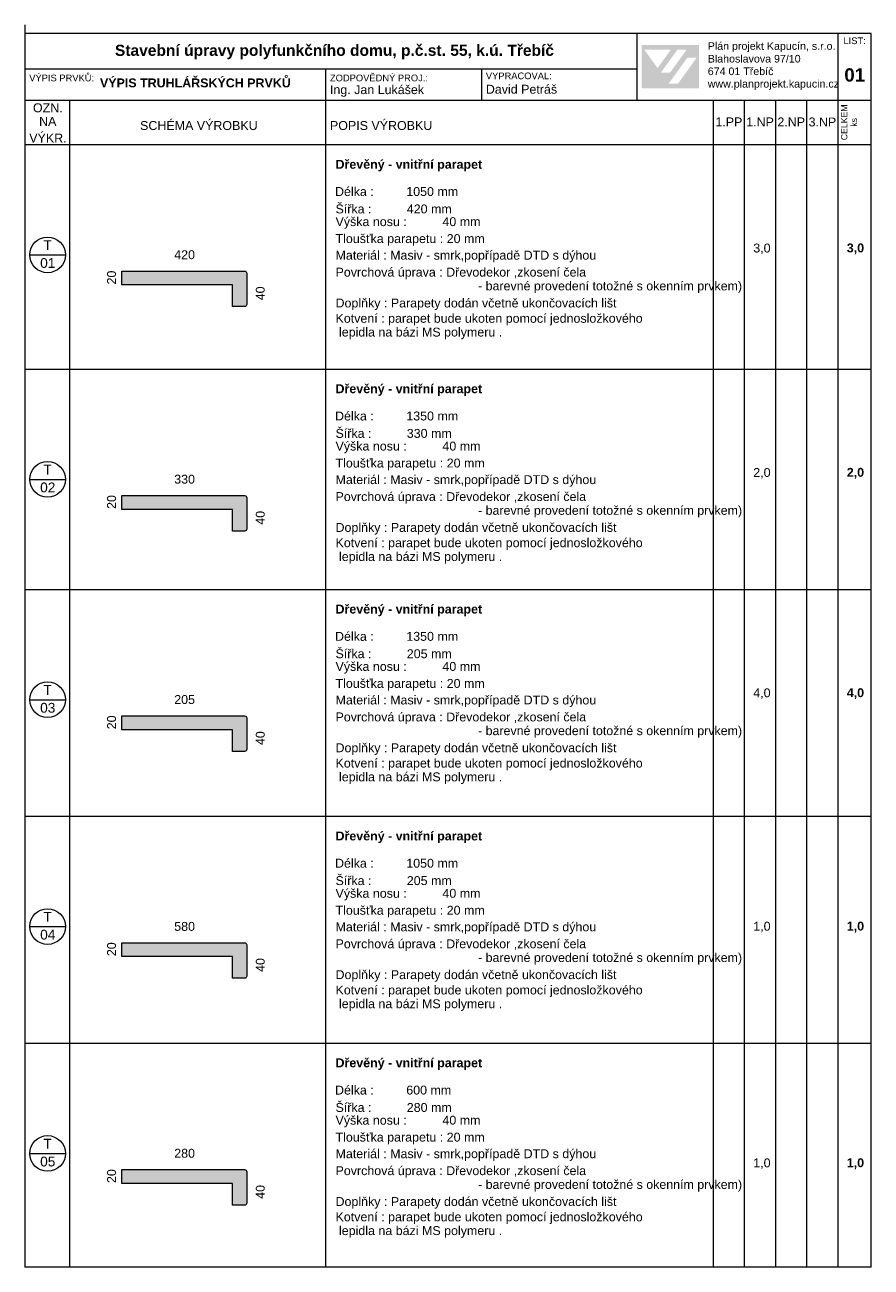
# Model space of a CAD drawing. Header units: millimetres. Extents: x 15381 to 191117, y -190522 to 367005.
# Tile 6 of 71: x 67117 to 86117, y -82148 to -54251. Entities that reach past the tile are written whole.
import ezdxf

# ---------------------------------------------------------------- set-up
doc = ezdxf.new("R2010")
doc.units = ezdxf.units.MM
doc.header["$MEASUREMENT"] = 0
doc.layers.add('Konstrukce - nosné', color=7, linetype='Continuous')
doc.styles.add('GENEROVANÝ_STYL_1', font='txt')
doc.styles.add('GENEROVANÝ_STYL_2', font='txt')

msp = doc.modelspace()

# ---------------------------------------------------------------- hatches: boundary and pattern name
at = {"linetype": 'Continuous', "lineweight": 13}
h = msp.add_hatch(color=1, dxfattribs=at)
h.paths.add_polyline_path([(80965.1, -55680.1), (82255.5, -55680.1), (82255.5, -54706.5), (80965.1, -54706.5)])
h.paths.add_polyline_path([(81024.4, -54809.6), (81619.5, -54810.6), (81322.2, -55221.8)], flags=0)
h.paths.add_polyline_path([(81394.9, -55326.5), (81768.7, -54809), (81974.3, -54809), (81600.4, -55327.5)], flags=0)
h.paths.add_polyline_path([(81781.2, -55570.2), (81571.6, -55570.2), (81994.1, -54984.7), (82203.6, -54984.7)], flags=0)
at = {"layer": 'Konstrukce - nosné', "linetype": 'Continuous', "lineweight": 0, "true_color": 0xead1c2}
for points in [[(69291.8, -60092), (69291.8, -59780.4), (71780.8, -59780.4), (72048.6, -59780.4, -0.4142136), (72098.6, -59830.4), (72098.6, -60528.8, -0.4142136), (72048.6, -60578.8), (71780.8, -60578.8), (71780.8, -60092)], [(69291.8, -65132), (69291.8, -64820.4), (71780.8, -64820.4), (72048.6, -64820.4, -0.4142136), (72098.6, -64870.4), (72098.6, -65568.8, -0.4142136), (72048.6, -65618.8), (71780.8, -65618.8), (71780.8, -65132)], [(69291.8, -70080.3), (69291.8, -69768.7), (71780.8, -69768.7), (72048.6, -69768.7, -0.4142136), (72098.6, -69818.7), (72098.6, -70517.1, -0.4142136), (72048.6, -70567.1), (71780.8, -70567.1), (71780.8, -70080.3)], [(69291.8, -75174.8), (69291.8, -74863.2), (71780.8, -74863.2), (72048.6, -74863.2, -0.4142136), (72098.6, -74913.2), (72098.6, -75611.7, -0.4142136), (72048.6, -75661.7), (71780.8, -75661.7), (71780.8, -75174.8)], [(69291.8, -80269.4), (69291.8, -79957.8), (71780.8, -79957.8), (72048.6, -79957.8, -0.4142136), (72098.6, -80007.8), (72098.6, -80706.2, -0.4142136), (72048.6, -80756.2), (71780.8, -80756.2), (71780.8, -80269.4)]]:
    msp.add_hatch(color=254, dxfattribs=at).paths.add_polyline_path(points)

# ---------------------------------------------------------------- linework, layer by layer
at = {"color": 7, "linetype": 'Continuous', "lineweight": 20}
for p, q in [((67117.4, -54250.9), (67117.4, -82148.1)), ((86117.4, -54448.1), (67117.4, -54448.1)), ((80867.4, -55948.1), (80867.4, -54448.1)), ((85367.4, -54448.1), (85367.4, -55948.1)), ((86117.4, -82148.1), (86117.4, -54448.1)), ((80867.4, -55248.1), (67117.4, -55248.1)), ((73867.4, -55248.1), (73867.4, -55948.1)), ((77367.4, -55248.1), (77367.4, -55948.1)), ((86117.4, -55948.1), (67117.4, -55948.1)), ((68117.4, -55948.1), (68117.4, -56948.1)), ((73867.4, -55948.1), (73867.4, -56948.1)), ((82567.4, -55948.1), (82567.4, -56948.1)), ((83267.4, -55948.1), (83267.4, -56948.1)), ((83967.4, -55948.1), (83967.4, -56948.1)), ((84667.4, -55948.1), (84667.4, -56948.1)), ((85367.4, -55948.1), (85367.4, -56948.1)), ((68117.4, -56750.9), (68117.4, -82148.1)), ((73867.4, -56750.9), (73867.4, -61988.1)), ((85367.4, -56750.9), (85367.4, -61988.1)), ((83567.4, -56948.1), (67117.4, -56948.1)), ((82567.4, -56948.1), (82567.4, -82148.1)), ((83267.4, -56948.1), (83267.4, -82148.1)), ((86117.4, -56948.1), (83567.4, -56948.1)), ((83967.4, -56948.1), (83967.4, -82148.1)), ((84667.4, -56948.1), (84667.4, -82148.1)), ((67228, -59417.2), (68028, -59417.2)), ((86117.4, -61988.1), (67117.4, -61988.1)), ((73867.4, -61988.1), (73867.4, -82148.1)), ((85367.4, -61988.1), (85367.4, -70216.6)), ((67228, -64457.2), (68028, -64457.2)), ((86117.4, -66936.4), (67117.4, -66936.4)), ((67228, -69405.5), (68028, -69405.5)), ((85367.4, -70216.6), (85367.4, -82148.1)), ((86117.4, -72030.9), (67117.4, -72030.9)), ((67228, -74500.1), (68028, -74500.1)), ((86117.4, -77125.5), (67117.4, -77125.5)), ((67228, -79594.6), (68028, -79594.6)), ((86117.4, -82148.1), (67117.4, -82148.1))]:
    msp.add_line(p, q, dxfattribs=at)
for centre in [(67628, -59417.2), (67628, -64457.2), (67628, -69405.5), (67628, -74500.1), (67628, -79594.6)]:
    msp.add_circle(centre, 400, dxfattribs=at)
at = {"layer": 'Konstrukce - nosné', "color": 7, "linetype": 'Continuous', "lineweight": 13, "flags": 128}
for points in [[(69291.8, -60092), (69291.8, -59780.4), (71780.8, -59780.4), (72048.6, -59780.4, -0.4142136), (72098.6, -59830.4), (72098.6, -60528.8, -0.4142136), (72048.6, -60578.8), (71780.8, -60578.8), (71780.8, -60092)], [(69291.8, -65132), (69291.8, -64820.4), (71780.8, -64820.4), (72048.6, -64820.4, -0.4142136), (72098.6, -64870.4), (72098.6, -65568.8, -0.4142136), (72048.6, -65618.8), (71780.8, -65618.8), (71780.8, -65132)], [(69291.8, -70080.3), (69291.8, -69768.7), (71780.8, -69768.7), (72048.6, -69768.7, -0.4142136), (72098.6, -69818.7), (72098.6, -70517.1, -0.4142136), (72048.6, -70567.1), (71780.8, -70567.1), (71780.8, -70080.3)], [(69291.8, -75174.8), (69291.8, -74863.2), (71780.8, -74863.2), (72048.6, -74863.2, -0.4142136), (72098.6, -74913.2), (72098.6, -75611.7, -0.4142136), (72048.6, -75661.7), (71780.8, -75661.7), (71780.8, -75174.8)], [(69291.8, -80269.4), (69291.8, -79957.8), (71780.8, -79957.8), (72048.6, -79957.8, -0.4142136), (72098.6, -80007.8), (72098.6, -80706.2, -0.4142136), (72048.6, -80756.2), (71780.8, -80756.2), (71780.8, -80269.4)]]:
    msp.add_lwpolyline(points, format="xyb", close=True, dxfattribs=at)

# ---------------------------------------------------------------- texts
at = {"color": 7, "linetype": 'Continuous', "lineweight": 20, "attachment_point": 7}
for s, insert, char_height, style in [('\\A1;{\\pql;\\fArial|b0|i0|c238|p38;Plán projekt Kapucín, s.r.o.}', (82449.6, -54863.5), 171, 'GENEROVANÝ_STYL_1'), ('\\A1;{\\pql;\\fArial|b0|i0|c238|p38;LIST:}', (85495.5, -54686.1), 150, 'GENEROVANÝ_STYL_1'), ('\\A1;{\\pql;\\fArial|b1|i0|c238|p38;Stavební úpravy polyfunkčního domu, p.č.st. 55, k.ú. Třebíč}', (69139.9, -55022.5), 250, 'GENEROVANÝ_STYL_2'), ('\\A1;{\\pql;\\fArial|b0|i0|c238|p38;Blahoslavova 97/10}', (82449.6, -55099.5), 171, 'GENEROVANÝ_STYL_1'), ('\\A1;{\\pql;\\fArial|b0|i0|c238|p38;674 01 Třebíč}', (82449.6, -55381.8), 171, 'GENEROVANÝ_STYL_1'), ('\\A1;{\\pql;\\fArial|b1|i0|c238|p38;01}', (85514.7, -55530.2), 300, 'GENEROVANÝ_STYL_2'), ('\\A1;{\\pql;\\fArial|b0|i0|c238|p38;VÝPIS PRVKŮ:}', (67216.5, -55520.8), 150, 'GENEROVANÝ_STYL_1'), ('\\A1;{\\pql;\\fArial|b1|i0|c238|p38;VÝPIS TRUHLÁŘSKÝCH PRVKŮ}', (68803.3, -55657), 200, 'GENEROVANÝ_STYL_2'), ('\\A1;{\\pql;\\fArial|b0|i0|c238|p38;ZODPOVĚDNÝ PROJ.:}', (73967.4, -55520.8), 150, 'GENEROVANÝ_STYL_1'), ('\\A1;{\\pql;\\fArial|b0|i0|c238|p38;VYPRACOVAL:}', (77467.4, -55473.4), 150, 'GENEROVANÝ_STYL_1'), ('\\A1;{\\pql;\\fArial|b0|i0|c238|p38;Ing. Jan Lukášek}', (73967.4, -55866.3), 200, 'GENEROVANÝ_STYL_1'), ('\\A1;{\\pql;\\fArial|b0|i0|c238|p38;David Petráš}', (77467.4, -55799.6), 200, 'GENEROVANÝ_STYL_1'), ('\\A1;{\\pql;\\fArial|b0|i0|c238|p38;www.planprojekt.kapucin.cz}', (82449.6, -55710.7), 171, 'GENEROVANÝ_STYL_1'), ('\\A1;{\\pql;\\fArial|b0|i0|c238|p38;OZN.}', (67299.7, -56216.7), 200, 'GENEROVANÝ_STYL_1'), ('\\A1;{\\pql;\\fArial|b0|i0|c238|p38;NA}', (67437.8, -56519.2), 200, 'GENEROVANÝ_STYL_1'), ('\\A1;{\\pql;\\fArial|b0|i0|c238|p38;SCHÉMA VÝROBKU}', (69705.1, -56614.1), 200, 'GENEROVANÝ_STYL_1'), ('\\A1;{\\pql;\\fArial|b0|i0|c238|p38;POPIS VÝROBKU}', (73967.4, -56614.1), 200, 'GENEROVANÝ_STYL_1'), ('\\A1;{\\pql;\\fArial|b0|i0|c238|p38;1.PP}', (82620.3, -56531), 200, 'GENEROVANÝ_STYL_1'), ('\\A1;{\\pql;\\fArial|b0|i0|c238|p38;1.NP}', (83312.9, -56531), 200, 'GENEROVANÝ_STYL_1'), ('\\A1;{\\pql;\\fArial|b0|i0|c238|p38;2.NP}', (84012.9, -56531), 200, 'GENEROVANÝ_STYL_1'), ('\\A1;{\\pql;\\fArial|b0|i0|c238|p38;3\\fArial|b0|i0|c238|p38;.NP}', (84712.9, -56534.4), 200, 'GENEROVANÝ_STYL_1'), ('\\A1;{\\pql;\\fArial|b0|i0|c238|p38;VÝKR.}', (67216.5, -56893.5), 200, 'GENEROVANÝ_STYL_1'), ('\\A1;{\\pql;\\fArial|b1|i0|c238|p38;Dřevěný \\fArial|b1|i0|c238|p38;- vnitřní \\fArial|b1|i0|c238|p38;parapet }', (74092.3, -57542.7), 200, 'GENEROVANÝ_STYL_2'), ('\\A1;{\\pql;\\fArial|b0|i0|c238|p38;Délka : ^I1\\fArial|b0|i0|c238|p38;05\\fArial|b0|i0|c238|p38;0 mm}', (74080.8, -58097.2), 200, 'GENEROVANÝ_STYL_1'), ('\\A1;{\\pql;\\fArial|b0|i0|c238|p38;Šířka : ^I\\fArial|b0|i0|c238|p38;42\\fArial|b0|i0|c238|p38;0 mm}', (74092.3, -58487.7), 200, 'GENEROVANÝ_STYL_1'), ('\\A1;{\\pql;\\fArial|b0|i0|c238|p38;Výška nosu\\fArial|b0|i0|c238|p38; : ^I\\fArial|b0|i0|c238|p38;40\\fArial|b0|i0|c238|p38; mm}', (74092.3, -58830.5), 200, 'GENEROVANÝ_STYL_1'), ('\\A1;{\\pql;\\fArial|b0|i0|c238|p38;T}', (67534.4, -59308.4), 220, 'GENEROVANÝ_STYL_1'), ('\\A1;{\\pql;\\fArial|b0|i0|c238|p38;Tloušťka parapetu : 2\\fArial|b0|i0|c238|p38;0\\fArial|b0|i0|c238|p38; mm}', (74092.3, -59211.4), 200, 'GENEROVANÝ_STYL_1'), ('\\A1;{\\pql;\\fArial|b0|i0|c238|p38;420}', (70470.9, -59516.1), 200, 'GENEROVANÝ_STYL_1'), ('\\A1;{\\pql;\\fArial|b0|i0|c238|p38;Materiál : \\fArial|b0|i0|c238|p38;Masiv - smrk,popřípadě \\fArial|b0|i0|c238|p38;DTD \\fArial|b0|i0|c238|p38;s dýhou}', (74092.3, -59583.7), 200, 'GENEROVANÝ_STYL_1'), ('\\A1;{\\pql;\\fArial|b0|i0|c238|p38;3\\fArial|b0|i0|c238|p38;,0}', (83470.9, -59400), 200, 'GENEROVANÝ_STYL_1'), ('\\A1;{\\pql;\\fArial|b1|i0|c238|p38;3\\fArial|b1|i0|c238|p38;,0}', (85570.7, -59404.8), 200, 'GENEROVANÝ_STYL_2'), ('\\A1;{\\pql;\\fArial|b0|i0|c238|p38;01}', (67461, -59711.9), 220, 'GENEROVANÝ_STYL_1'), ('\\A1;{\\pql;\\fArial|b0|i0|c238|p38;Doplňky :\\fArial|b0|i0|c238|p38; \\fArial|b0|i0|c238|p38;\\H0.997497x;Parapety dodán včetně ukončovacích lišt}', (74092.3, -60657.4), 200, 'GENEROVANÝ_STYL_1'), ('\\A1;{\\pql;\\fArial|b1|i0|c238|p38;Dřevěný \\fArial|b1|i0|c238|p38;- vnitřní \\fArial|b1|i0|c238|p38;parapet }', (74092.3, -62582.7), 200, 'GENEROVANÝ_STYL_2'), ('\\A1;{\\pql;\\fArial|b0|i0|c238|p38;Délka : ^I1\\fArial|b0|i0|c238|p38;3\\fArial|b0|i0|c238|p38;50 mm}', (74080.8, -63137.3), 200, 'GENEROVANÝ_STYL_1'), ('\\A1;{\\pql;\\fArial|b0|i0|c238|p38;Šířka : ^I\\fArial|b0|i0|c238|p38;33\\fArial|b0|i0|c238|p38;0 mm}', (74092.3, -63527.9), 200, 'GENEROVANÝ_STYL_1'), ('\\A1;{\\pql;\\fArial|b0|i0|c238|p38;Výška nosu\\fArial|b0|i0|c238|p38; : ^I\\fArial|b0|i0|c238|p38;40\\fArial|b0|i0|c238|p38; mm}', (74092.3, -63870.5), 200, 'GENEROVANÝ_STYL_1'), ('\\A1;{\\pql;\\fArial|b0|i0|c238|p38;T}', (67534.4, -64348.4), 220, 'GENEROVANÝ_STYL_1'), ('\\A1;{\\pql;\\fArial|b0|i0|c238|p38;Tloušťka parapetu : 2\\fArial|b0|i0|c238|p38;0\\fArial|b0|i0|c238|p38; mm}', (74092.3, -64251.4), 200, 'GENEROVANÝ_STYL_1'), ('\\A1;{\\pql;\\fArial|b0|i0|c238|p38;33\\fArial|b0|i0|c238|p38;0}', (70470.9, -64556.2), 200, 'GENEROVANÝ_STYL_1'), ('\\A1;{\\pql;\\fArial|b0|i0|c238|p38;Materiál : \\fArial|b0|i0|c238|p38;Masiv - smrk,popřípadě \\fArial|b0|i0|c238|p38;DTD \\fArial|b0|i0|c238|p38;s dýhou}', (74092.3, -64623.7), 200, 'GENEROVANÝ_STYL_1'), ('\\A1;{\\pql;\\fArial|b0|i0|c238|p38;2\\fArial|b0|i0|c238|p38;,0}', (83470.9, -64440), 200, 'GENEROVANÝ_STYL_1'), ('\\A1;{\\pql;\\fArial|b1|i0|c238|p38;2\\fArial|b1|i0|c238|p38;,0}', (85570.7, -64444.8), 200, 'GENEROVANÝ_STYL_2'), ('\\A1;{\\pql;\\fArial|b0|i0|c238|p38;0\\fArial|b0|i0|c238|p38;2}', (67461, -64751.9), 220, 'GENEROVANÝ_STYL_1'), ('\\A1;{\\pql;\\fArial|b0|i0|c238|p38;Doplňky :\\fArial|b0|i0|c238|p38; \\fArial|b0|i0|c238|p38;\\H0.997497x;Parapety dodán včetně ukončovacích lišt}', (74092.3, -65697.4), 200, 'GENEROVANÝ_STYL_1'), ('\\A1;{\\pql;\\fArial|b1|i0|c238|p38;Dřevěný \\fArial|b1|i0|c238|p38;- vnitřní \\fArial|b1|i0|c238|p38;parapet }', (74092.3, -67531), 200, 'GENEROVANÝ_STYL_2'), ('\\A1;{\\pql;\\fArial|b0|i0|c238|p38;Délka : ^I1\\fArial|b0|i0|c238|p38;3\\fArial|b0|i0|c238|p38;50 mm}', (74080.8, -68085.6), 200, 'GENEROVANÝ_STYL_1'), ('\\A1;{\\pql;\\fArial|b0|i0|c238|p38;Šířka : ^I\\fArial|b0|i0|c238|p38;205\\fArial|b0|i0|c238|p38; mm}', (74092.3, -68476), 200, 'GENEROVANÝ_STYL_1'), ('\\A1;{\\pql;\\fArial|b0|i0|c238|p38;Výška nosu\\fArial|b0|i0|c238|p38; : ^I\\fArial|b0|i0|c238|p38;40\\fArial|b0|i0|c238|p38; mm}', (74092.3, -68818.8), 200, 'GENEROVANÝ_STYL_1'), ('\\A1;{\\pql;\\fArial|b0|i0|c238|p38;T}', (67534.4, -69296.6), 220, 'GENEROVANÝ_STYL_1'), ('\\A1;{\\pql;\\fArial|b0|i0|c238|p38;Tloušťka parapetu : 2\\fArial|b0|i0|c238|p38;0\\fArial|b0|i0|c238|p38; mm}', (74092.3, -69199.7), 200, 'GENEROVANÝ_STYL_1'), ('\\A1;{\\pql;\\fArial|b0|i0|c238|p38;4\\fArial|b0|i0|c238|p38;,0}', (83470.9, -69388.2), 200, 'GENEROVANÝ_STYL_1'), ('\\A1;{\\pql;\\fArial|b0|i0|c238|p38;205}', (70470.9, -69504.3), 200, 'GENEROVANÝ_STYL_1'), ('\\A1;{\\pql;\\fArial|b0|i0|c238|p38;Materiál : \\fArial|b0|i0|c238|p38;Masiv - smrk,popřípadě \\fArial|b0|i0|c238|p38;DTD \\fArial|b0|i0|c238|p38;s dýhou}', (74092.3, -69572), 200, 'GENEROVANÝ_STYL_1'), ('\\A1;{\\pql;\\fArial|b1|i0|c238|p38;4\\fArial|b1|i0|c238|p38;,0}', (85570.7, -69393), 200, 'GENEROVANÝ_STYL_2'), ('\\A1;{\\pql;\\fArial|b0|i0|c238|p38;0\\fArial|b0|i0|c238|p38;3}', (67461, -69700.4), 220, 'GENEROVANÝ_STYL_1'), ('\\A1;{\\pql;\\fArial|b0|i0|c238|p38;Doplňky :\\fArial|b0|i0|c238|p38; \\fArial|b0|i0|c238|p38;\\H0.997497x;Parapety dodán včetně ukončovacích lišt}', (74092.3, -70645.7), 200, 'GENEROVANÝ_STYL_1'), ('\\A1;{\\pql;\\fArial|b1|i0|c238|p38;Dřevěný \\fArial|b1|i0|c238|p38;- vnitřní \\fArial|b1|i0|c238|p38;parapet }', (74092.3, -72625.6), 200, 'GENEROVANÝ_STYL_2'), ('\\A1;{\\pql;\\fArial|b0|i0|c238|p38;Délka : ^I1\\fArial|b0|i0|c238|p38;0\\fArial|b0|i0|c238|p38;50 mm}', (74080.8, -73180), 200, 'GENEROVANÝ_STYL_1'), ('\\A1;{\\pql;\\fArial|b0|i0|c238|p38;Šířka : ^I\\fArial|b0|i0|c238|p38;205\\fArial|b0|i0|c238|p38; mm}', (74092.3, -73570.6), 200, 'GENEROVANÝ_STYL_1'), ('\\A1;{\\pql;\\fArial|b0|i0|c238|p38;Výška nosu\\fArial|b0|i0|c238|p38; : ^I\\fArial|b0|i0|c238|p38;40\\fArial|b0|i0|c238|p38; mm}', (74092.3, -73913.4), 200, 'GENEROVANÝ_STYL_1'), ('\\A1;{\\pql;\\fArial|b0|i0|c238|p38;T}', (67534.4, -74391.2), 220, 'GENEROVANÝ_STYL_1'), ('\\A1;{\\pql;\\fArial|b0|i0|c238|p38;Tloušťka parapetu : 2\\fArial|b0|i0|c238|p38;0\\fArial|b0|i0|c238|p38; mm}', (74092.3, -74294.3), 200, 'GENEROVANÝ_STYL_1'), ('\\A1;{\\pql;\\fArial|b0|i0|c238|p38;580}', (70470.9, -74598.9), 200, 'GENEROVANÝ_STYL_1'), ('\\A1;{\\pql;\\fArial|b0|i0|c238|p38;Materiál : \\fArial|b0|i0|c238|p38;Masiv - smrk,popřípadě \\fArial|b0|i0|c238|p38;DTD \\fArial|b0|i0|c238|p38;s dýhou}', (74092.3, -74666.6), 200, 'GENEROVANÝ_STYL_1'), ('\\A1;{\\pql;\\fArial|b0|i0|c238|p38;1\\fArial|b0|i0|c238|p38;,0}', (83470.9, -74629.1), 200, 'GENEROVANÝ_STYL_1'), ('\\A1;{\\pql;\\fArial|b1|i0|c238|p38;1\\fArial|b1|i0|c238|p38;,0}', (85570.7, -74633.9), 200, 'GENEROVANÝ_STYL_2'), ('\\A1;{\\pql;\\fArial|b0|i0|c238|p38;0\\fArial|b0|i0|c238|p38;4}', (67461, -74794.8), 220, 'GENEROVANÝ_STYL_1'), ('\\A1;{\\pql;\\fArial|b0|i0|c238|p38;Doplňky :\\fArial|b0|i0|c238|p38; \\fArial|b0|i0|c238|p38;\\H0.997497x;Parapety dodán včetně ukončovacích lišt}', (74092.3, -75740.3), 200, 'GENEROVANÝ_STYL_1'), ('\\A1;{\\pql;\\fArial|b1|i0|c238|p38;Dřevěný \\fArial|b1|i0|c238|p38;- vnitřní \\fArial|b1|i0|c238|p38;parapet }', (74092.3, -77720.1), 200, 'GENEROVANÝ_STYL_2'), ('\\A1;{\\pql;\\fArial|b0|i0|c238|p38;Délka : ^I\\fArial|b0|i0|c238|p38;60\\fArial|b0|i0|c238|p38;0 mm}', (74080.8, -78274.6), 200, 'GENEROVANÝ_STYL_1'), ('\\A1;{\\pql;\\fArial|b0|i0|c238|p38;Šířka : ^I2\\fArial|b0|i0|c238|p38;80\\fArial|b0|i0|c238|p38; mm}', (74092.3, -78665.1), 200, 'GENEROVANÝ_STYL_1'), ('\\A1;{\\pql;\\fArial|b0|i0|c238|p38;Výška nosu\\fArial|b0|i0|c238|p38; : ^I\\fArial|b0|i0|c238|p38;40\\fArial|b0|i0|c238|p38; mm}', (74092.3, -79007.9), 200, 'GENEROVANÝ_STYL_1'), ('\\A1;{\\pql;\\fArial|b0|i0|c238|p38;Tloušťka parapetu : 2\\fArial|b0|i0|c238|p38;0\\fArial|b0|i0|c238|p38; mm}', (74092.3, -79388.8), 200, 'GENEROVANÝ_STYL_1'), ('\\A1;{\\pql;\\fArial|b0|i0|c238|p38;T}', (67534.4, -79485.8), 220, 'GENEROVANÝ_STYL_1'), ('\\A1;{\\pql;\\fArial|b0|i0|c238|p38;28\\fArial|b0|i0|c238|p38;0}', (70470.9, -79693.5), 200, 'GENEROVANÝ_STYL_1'), ('\\A1;{\\pql;\\fArial|b0|i0|c238|p38;0\\fArial|b0|i0|c238|p38;5}', (67461, -79889.3), 220, 'GENEROVANÝ_STYL_1'), ('\\A1;{\\pql;\\fArial|b0|i0|c238|p38;Materiál : \\fArial|b0|i0|c238|p38;Masiv - smrk,popřípadě \\fArial|b0|i0|c238|p38;DTD \\fArial|b0|i0|c238|p38;s dýhou}', (74092.3, -79761.2), 200, 'GENEROVANÝ_STYL_1'), ('\\A1;{\\pql;\\fArial|b0|i0|c238|p38;1\\fArial|b0|i0|c238|p38;,0}', (83470.9, -79943.1), 200, 'GENEROVANÝ_STYL_1'), ('\\A1;{\\pql;\\fArial|b1|i0|c238|p38;1\\fArial|b1|i0|c238|p38;,0}', (85570.7, -79947.9), 200, 'GENEROVANÝ_STYL_2'), ('\\A1;{\\pql;\\fArial|b0|i0|c238|p38;Doplňky :\\fArial|b0|i0|c238|p38; \\fArial|b0|i0|c238|p38;\\H0.997497x;Parapety dodán včetně ukončovacích lišt}', (74092.3, -80834.8), 200, 'GENEROVANÝ_STYL_1')]:
    msp.add_mtext(s, dxfattribs=dict(at, insert=insert, char_height=char_height, style=style))
at = {"color": 7, "linetype": 'Continuous', "lineweight": 20, "insert": (85802.6, -56842.3), "char_height": 140, "attachment_point": 7, "rotation": 90, "line_spacing_factor": 0.93321, "style": 'GENEROVANÝ_STYL_1'}
msp.add_mtext('\\A1;{\\pql;\\fArial|b0|i0|c238|p38;CELKEM\\P\\pqc;\\fArial|b0|i0|c238|p38;ks}', dxfattribs=at)
at = {"color": 7, "linetype": 'Continuous', "lineweight": 20, "char_height": 200, "attachment_point": 7, "style": 'GENEROVANÝ_STYL_1'}
for s, insert, line_spacing_factor in [('\\A1;{\\pql;\\fArial|b0|i0|c238|p38;Povrchová úprava : \\fArial|b0|i0|c238|p38;\\H0.996649x;Dřevodekor ,zkosení \\fArial|b0|i0|c238|p38;čela\\P\\pql;\\fArial|b0|i0|c238|p38;^I^I^I^I- barevné provedení totožné s okenním prvkem)}', (74092.3, -60273), 0.927646), ('\\A1;{\\pql;\\fArial|b0|i0|c238|p38;Kotvení : parapet bude ukoten pomocí jednosložkového\\P\\pql;\\fArial|b0|i0|c238|p38; lepidla na bázi MS polymeru .}', (74092.3, -61310.4), 0.927826), ('\\A1;{\\pql;\\fArial|b0|i0|c238|p38;Povrchová úprava : \\fArial|b0|i0|c238|p38;\\H0.996649x;Dřevodekor ,zkosení \\fArial|b0|i0|c238|p38;čela\\P\\pql;\\fArial|b0|i0|c238|p38;^I^I^I^I- barevné provedení totožné s okenním prvkem)}', (74092.3, -65313), 0.927646), ('\\A1;{\\pql;\\fArial|b0|i0|c238|p38;Kotvení : parapet bude ukoten pomocí jednosložkového\\P\\pql;\\fArial|b0|i0|c238|p38; lepidla na bázi MS polymeru .}', (74092.3, -66350.4), 0.927826), ('\\A1;{\\pql;\\fArial|b0|i0|c238|p38;Povrchová úprava : \\fArial|b0|i0|c238|p38;\\H0.996649x;Dřevodekor ,zkosení \\fArial|b0|i0|c238|p38;čela\\P\\pql;\\fArial|b0|i0|c238|p38;^I^I^I^I- barevné provedení totožné s okenním prvkem)}', (74092.3, -70261.3), 0.927646), ('\\A1;{\\pql;\\fArial|b0|i0|c238|p38;Kotvení : parapet bude ukoten pomocí jednosložkového\\P\\pql;\\fArial|b0|i0|c238|p38; lepidla na bázi MS polymeru .}', (74092.3, -71298.7), 0.927826), ('\\A1;{\\pql;\\fArial|b0|i0|c238|p38;Povrchová úprava : \\fArial|b0|i0|c238|p38;\\H0.996649x;Dřevodekor ,zkosení \\fArial|b0|i0|c238|p38;čela\\P\\pql;\\fArial|b0|i0|c238|p38;^I^I^I^I- barevné provedení totožné s okenním prvkem)}', (74092.3, -75355.9), 0.927646), ('\\A1;{\\pql;\\fArial|b0|i0|c238|p38;Kotvení : parapet bude ukoten pomocí jednosložkového\\P\\pql;\\fArial|b0|i0|c238|p38; lepidla na bázi MS polymeru .}', (74092.3, -76393.3), 0.927826), ('\\A1;{\\pql;\\fArial|b0|i0|c238|p38;Povrchová úprava : \\fArial|b0|i0|c238|p38;\\H0.996649x;Dřevodekor ,zkosení \\fArial|b0|i0|c238|p38;čela\\P\\pql;\\fArial|b0|i0|c238|p38;^I^I^I^I- barevné provedení totožné s okenním prvkem)}', (74092.3, -80450.4), 0.927646), ('\\A1;{\\pql;\\fArial|b0|i0|c238|p38;Kotvení : parapet bude ukoten pomocí jednosložkového\\P\\pql;\\fArial|b0|i0|c238|p38; lepidla na bázi MS polymeru .}', (74092.3, -81487.9), 0.927826)]:
    msp.add_mtext(s, dxfattribs=dict(at, insert=insert, line_spacing_factor=line_spacing_factor))
at = {"color": 7, "linetype": 'Continuous', "lineweight": 20, "char_height": 200, "attachment_point": 7, "rotation": 90, "style": 'GENEROVANÝ_STYL_1'}
for s, insert in [('\\A1;{\\pql;\\fArial|b0|i0|c238|p38;2\\fArial|b0|i0|c238|p38;0}', (69165.8, -60081.1)), ('\\A1;{\\pql;\\fArial|b0|i0|c238|p38;4\\fArial|b0|i0|c238|p38;0}', (72504.9, -60436.1)), ('\\A1;{\\pql;\\fArial|b0|i0|c238|p38;2\\fArial|b0|i0|c238|p38;0}', (69165.8, -65121.1)), ('\\A1;{\\pql;\\fArial|b0|i0|c238|p38;4\\fArial|b0|i0|c238|p38;0}', (72504.9, -65476.1)), ('\\A1;{\\pql;\\fArial|b0|i0|c238|p38;2\\fArial|b0|i0|c238|p38;0}', (69165.8, -70069.4)), ('\\A1;{\\pql;\\fArial|b0|i0|c238|p38;4\\fArial|b0|i0|c238|p38;0}', (72504.9, -70424.4)), ('\\A1;{\\pql;\\fArial|b0|i0|c238|p38;2\\fArial|b0|i0|c238|p38;0}', (69165.8, -75164)), ('\\A1;{\\pql;\\fArial|b0|i0|c238|p38;4\\fArial|b0|i0|c238|p38;0}', (72504.9, -75519)), ('\\A1;{\\pql;\\fArial|b0|i0|c238|p38;2\\fArial|b0|i0|c238|p38;0}', (69165.8, -80258.5)), ('\\A1;{\\pql;\\fArial|b0|i0|c238|p38;4\\fArial|b0|i0|c238|p38;0}', (72504.9, -80613.6))]:
    msp.add_mtext(s, dxfattribs=dict(at, insert=insert))

doc.saveas('drawing.dxf')
